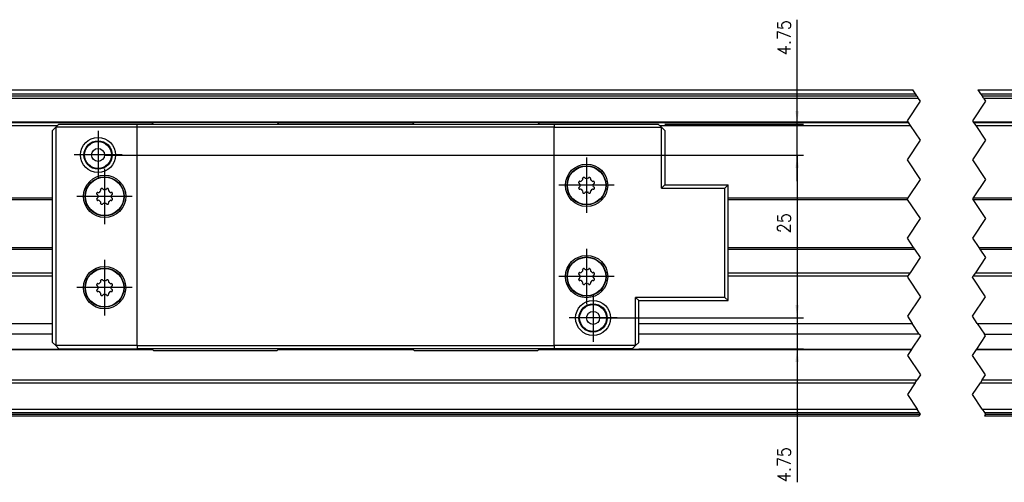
# Model space of a CAD drawing. Header units: inches. Extents: x -381 to 8445, y -418 to 176.
# Tile 6 of 30: x -180 to -29, y -26 to 45. Entities that reach past the tile are written whole.
import ezdxf

# ---------------------------------------------------------------- set-up
doc = ezdxf.new("R2010")
doc.units = ezdxf.units.IN
doc.linetypes.add('DOT_CENTER', pattern=[14, 12, -1, 0, -1])
doc.layers.add('1', color=7, linetype='Continuous')
doc.styles.add('CONVERTER_12', font='txt.shx', dxfattribs={"width": 0.9})
doc.dimstyles.new('ME10_DIM_54', dxfattribs={"dimtxt": 2, "dimasz": 2, "dimexe": 1, "dimexo": 1, "dimgap": 1, "dimtad": 1, "dimdsep": 46, "dimtxsty": 'CONVERTER_12', "dimsah": 1, "dimcen": 0.09, "dimclrd": 2, "dimclre": 2, "dimclrt": 2, "dimadec": 0, "dimazin": 0, "dimtfac": 1, "dimtdec": 4, "dimtix": 1, "dimtmove": 0, "dimatfit": 3, "dimfxl": 1, "dimtolj": 1, "dimtzin": 0, "dimarcsym": 0})
doc.dimstyles.new('ME10_DIM_55', dxfattribs={"dimtxt": 2, "dimasz": 2, "dimexe": 1, "dimexo": 1, "dimgap": 1, "dimtad": 1, "dimdsep": 46, "dimtxsty": 'CONVERTER_12', "dimsah": 1, "dimcen": 0.09, "dimclrd": 2, "dimclre": 2, "dimclrt": 2, "dimadec": 0, "dimazin": 0, "dimtfac": 1, "dimtdec": 4, "dimtix": 1, "dimtmove": 0, "dimatfit": 3, "dimfxl": 1, "dimtolj": 1, "dimtzin": 0, "dimarcsym": 0})
doc.dimstyles.new('ME10_DIM_56', dxfattribs={"dimtxt": 2, "dimasz": 2, "dimexe": 1, "dimexo": 1, "dimgap": 1, "dimtad": 1, "dimdsep": 46, "dimtxsty": 'CONVERTER_12', "dimsah": 1, "dimcen": 0.09, "dimclrd": 2, "dimclre": 2, "dimclrt": 2, "dimadec": 0, "dimazin": 0, "dimtfac": 1, "dimtdec": 4, "dimtix": 1, "dimtmove": 0, "dimatfit": 3, "dimfxl": 1, "dimtolj": 1, "dimtzin": 0, "dimarcsym": 0})

# ---------------------------------------------------------------- blocks, each defined once
blk = doc.blocks.new('CABEZA__50', base_point=(-175.2, -6.02))
at = {"color": 7, "linetype": 'Continuous'}
for p, q in [((-174.7, 28.23), (-174.2, 28.73)), ((-174.2, 28.73), (-162.19, 28.73)), ((-162.19, 28.23), (-162.19, 28.73)), ((-162.19, 28.73), (-98.2, 28.73)), ((-159.69, 28.98), (-159.94, 28.73)), ((-140.69, 28.98), (-159.69, 28.98)), ((-140.44, 28.73), (-140.69, 28.98)), ((-119.69, 28.98), (-119.94, 28.73)), ((-100.69, 28.98), (-119.69, 28.98)), ((-100.44, 28.73), (-100.69, 28.98)), ((-98.2, 28.73), (-98.2, 28.23)), ((-98.2, 28.73), (-82.19, 28.73)), ((-82.19, 28.73), (-81.69, 28.23)), ((-175.2, 27.73), (-174.7, 28.23)), ((-175.2, -4.77), (-175.2, 27.73)), ((-162.19, 28.23), (-174.7, 28.23)), ((-174.7, 28.23), (-174.7, -5.27)), ((-98.2, 28.23), (-162.19, 28.23)), ((-162.19, -5.27), (-162.19, 28.23)), ((-98.2, 28.23), (-81.69, 28.23)), ((-98.2, -5.27), (-98.2, 28.23)), ((-81.69, 18.91), (-81.69, 28.23)), ((-81.19, 27.73), (-81.69, 28.23)), ((-81.19, 27.73), (-81.19, 19.41)), ((-94.41, 19.8), (-94.42, 19.76)), ((-94.42, 19.76), (-94.42, 19.74)), ((-94.42, 19.74), (-94.42, 19.72)), ((-94.42, 19.72), (-94.41, 19.7)), ((-94.41, 19.7), (-94.41, 19.68)), ((-94.41, 19.68), (-94.4, 19.67)), ((-94.4, 19.67), (-94.35, 19.62)), ((-94.37, 19.88), (-94.38, 19.85)), ((-94.35, 19.9), (-94.37, 19.88)), ((-94.32, 19.92), (-94.35, 19.9)), ((-94.31, 19.93), (-94.32, 19.92)), ((-94.29, 19.94), (-94.31, 19.93)), ((-94.22, 19.94), (-94.29, 19.94)), ((-94.22, 19.94), (-94.12, 19.92)), ((-94.12, 19.92), (-94.05, 19.94)), ((-93.8, 20.42), (-93.81, 20.35)), ((-93.78, 20.25), (-93.81, 20.35)), ((-93.81, 20.18), (-93.79, 20.22)), ((-93.79, 20.45), (-93.8, 20.42)), ((-93.78, 20.47), (-93.79, 20.45)), ((-93.79, 20.22), (-93.78, 20.23)), ((-93.77, 20.48), (-93.78, 20.47)), ((-93.78, 20.23), (-93.78, 20.25)), ((-93.75, 20.5), (-93.77, 20.48)), ((-93.72, 20.52), (-93.75, 20.5)), ((-93.64, 20.55), (-93.67, 20.54)), ((-93.61, 20.55), (-93.64, 20.55)), ((-93.57, 20.54), (-93.61, 20.55)), ((-93.55, 20.54), (-93.57, 20.54)), ((-93.54, 20.53), (-93.55, 20.54)), ((-93.48, 20.48), (-93.54, 20.53)), ((-93.48, 20.48), (-93.43, 20.4)), ((-93.43, 20.4), (-93.36, 20.36)), ((-93.03, 20.36), (-92.96, 20.4)), ((-92.96, 20.4), (-92.91, 20.48)), ((-92.85, 20.53), (-92.91, 20.48)), ((-92.84, 20.54), (-92.85, 20.53)), ((-92.83, 20.54), (-92.84, 20.54)), ((-92.8, 20.55), (-92.83, 20.54)), ((-92.78, 20.55), (-92.8, 20.55)), ((-92.76, 20.55), (-92.78, 20.55)), ((-92.73, 20.54), (-92.76, 20.55)), ((-92.65, 20.5), (-92.67, 20.52)), ((-92.63, 20.48), (-92.65, 20.5)), ((-92.6, 20.46), (-92.63, 20.48)), ((-92.58, 20.35), (-92.61, 20.25)), ((-92.61, 20.25), (-92.61, 20.23)), ((-92.61, 20.23), (-92.61, 20.22)), ((-92.61, 20.22), (-92.58, 20.18)), ((-92.59, 20.44), (-92.6, 20.46)), ((-92.59, 20.42), (-92.59, 20.44)), ((-92.58, 20.35), (-92.59, 20.42)), ((-92.35, 19.94), (-92.27, 19.92)), ((-92.27, 19.92), (-92.18, 19.94)), ((-92.1, 19.93), (-92.18, 19.94)), ((-92.09, 19.93), (-92.1, 19.93)), ((-92.08, 19.93), (-92.09, 19.93)), ((-92.05, 19.91), (-92.08, 19.93)), ((-92.04, 19.9), (-92.05, 19.91)), ((-92.03, 19.89), (-92.04, 19.9)), ((-92.04, 19.62), (-91.99, 19.67)), ((-92.01, 19.85), (-92.03, 19.89)), ((-91.99, 19.67), (-91.98, 19.68)), ((-91.98, 19.77), (-91.98, 19.8)), ((-91.97, 19.74), (-91.98, 19.77)), ((-91.98, 19.7), (-91.97, 19.74)), ((-91.98, 19.68), (-91.98, 19.7)), ((-168.37, 18.18), (-168.38, 18.15)), ((-168.35, 18.2), (-168.37, 18.18)), ((-168.32, 18.22), (-168.35, 18.2)), ((-168.3, 18.23), (-168.32, 18.22)), ((-168.29, 18.24), (-168.3, 18.23)), ((-168.21, 18.24), (-168.29, 18.24)), ((-168.21, 18.24), (-168.12, 18.22)), ((-168.12, 18.22), (-168.04, 18.24)), ((-167.8, 18.72), (-167.81, 18.65)), ((-167.78, 18.55), (-167.81, 18.65)), ((-167.81, 18.48), (-167.78, 18.52)), ((-167.79, 18.75), (-167.8, 18.72)), ((-167.78, 18.77), (-167.79, 18.75)), ((-167.77, 18.78), (-167.78, 18.77)), ((-167.78, 18.53), (-167.78, 18.55)), ((-167.78, 18.52), (-167.78, 18.53)), ((-167.75, 18.8), (-167.77, 18.78)), ((-167.72, 18.82), (-167.75, 18.8)), ((-167.64, 18.85), (-167.66, 18.84)), ((-167.61, 18.85), (-167.64, 18.85)), ((-167.57, 18.84), (-167.61, 18.85)), ((-167.55, 18.84), (-167.57, 18.84)), ((-167.54, 18.83), (-167.55, 18.84)), ((-167.48, 18.78), (-167.54, 18.83)), ((-167.48, 18.78), (-167.43, 18.7)), ((-167.43, 18.7), (-167.36, 18.66)), ((-167.03, 18.66), (-166.96, 18.7)), ((-166.96, 18.7), (-166.91, 18.78)), ((-166.85, 18.83), (-166.91, 18.78)), ((-166.84, 18.84), (-166.85, 18.83)), ((-166.83, 18.84), (-166.84, 18.84)), ((-166.8, 18.85), (-166.83, 18.84)), ((-166.78, 18.85), (-166.8, 18.85)), ((-166.76, 18.85), (-166.78, 18.85)), ((-166.72, 18.84), (-166.76, 18.85)), ((-166.65, 18.8), (-166.67, 18.82)), ((-166.62, 18.78), (-166.65, 18.8)), ((-166.6, 18.76), (-166.62, 18.78)), ((-166.58, 18.65), (-166.61, 18.55)), ((-166.61, 18.55), (-166.61, 18.53)), ((-166.61, 18.53), (-166.61, 18.52)), ((-166.61, 18.52), (-166.58, 18.48)), ((-166.59, 18.74), (-166.6, 18.76)), ((-166.59, 18.72), (-166.59, 18.74)), ((-166.58, 18.65), (-166.59, 18.72)), ((-166.34, 18.24), (-166.27, 18.22)), ((-166.27, 18.22), (-166.18, 18.24)), ((-166.1, 18.23), (-166.18, 18.24)), ((-166.08, 18.23), (-166.1, 18.23)), ((-166.05, 18.21), (-166.08, 18.23)), ((-166.04, 18.2), (-166.05, 18.21)), ((-166.03, 18.19), (-166.04, 18.2)), ((-166.01, 18.15), (-166.03, 18.19)), ((-94.41, 18.95), (-94.42, 18.91)), ((-94.42, 18.91), (-94.42, 18.88)), ((-94.42, 18.88), (-94.41, 18.86)), ((-94.4, 18.98), (-94.41, 18.97)), ((-94.41, 18.97), (-94.41, 18.95)), ((-94.35, 19.04), (-94.4, 18.98)), ((-94.38, 18.8), (-94.36, 18.77)), ((-94.36, 18.77), (-94.35, 18.76)), ((-94.26, 19.56), (-94.35, 19.62)), ((-94.35, 19.04), (-94.26, 19.09)), ((-94.35, 18.76), (-94.34, 18.74)), ((-94.34, 18.74), (-94.31, 18.73)), ((-94.31, 18.73), (-94.29, 18.72)), ((-94.29, 18.72), (-94.22, 18.72)), ((-94.23, 19.5), (-94.26, 19.56)), ((-94.26, 19.09), (-94.23, 19.15)), ((-94.23, 19.49), (-94.23, 19.5)), ((-94.23, 19.15), (-94.23, 19.16)), ((-94.12, 18.74), (-94.22, 18.72)), ((-94.05, 18.71), (-94.12, 18.74)), ((-93.79, 18.44), (-93.81, 18.48)), ((-93.81, 18.31), (-93.78, 18.4)), ((-93.81, 18.31), (-93.8, 18.23)), ((-93.8, 18.23), (-93.8, 18.22)), ((-93.8, 18.22), (-93.79, 18.2)), ((-93.78, 18.42), (-93.79, 18.44)), ((-93.79, 18.2), (-93.77, 18.17)), ((-93.78, 18.4), (-93.78, 18.42)), ((-93.77, 18.17), (-93.75, 18.15)), ((-93.75, 18.15), (-93.72, 18.14)), ((-93.54, 18.12), (-93.48, 18.17)), ((-93.43, 18.26), (-93.48, 18.17)), ((-93.36, 18.29), (-93.43, 18.26)), ((-92.96, 18.26), (-93.03, 18.29)), ((-92.91, 18.17), (-92.96, 18.26)), ((-92.91, 18.17), (-92.85, 18.12)), ((-92.67, 18.14), (-92.64, 18.16)), ((-92.64, 18.16), (-92.63, 18.17)), ((-92.63, 18.17), (-92.61, 18.19)), ((-92.58, 18.48), (-92.61, 18.44)), ((-92.61, 18.44), (-92.61, 18.42)), ((-92.61, 18.42), (-92.61, 18.4)), ((-92.61, 18.4), (-92.58, 18.31)), ((-92.61, 18.19), (-92.6, 18.21)), ((-92.6, 18.21), (-92.59, 18.23)), ((-92.59, 18.23), (-92.58, 18.31)), ((-92.27, 18.74), (-92.35, 18.71)), ((-92.18, 18.72), (-92.27, 18.74)), ((-92.18, 18.72), (-92.1, 18.72)), ((-92.13, 19.56), (-92.16, 19.5)), ((-92.16, 19.5), (-92.16, 19.49)), ((-92.16, 19.16), (-92.16, 19.15)), ((-92.16, 19.15), (-92.13, 19.09)), ((-92.04, 19.62), (-92.13, 19.56)), ((-92.13, 19.09), (-92.04, 19.04)), ((-92.1, 18.72), (-92.09, 18.72)), ((-92.09, 18.72), (-92.07, 18.73)), ((-92.07, 18.73), (-92.04, 18.76)), ((-91.99, 18.98), (-92.04, 19.04)), ((-92.04, 18.76), (-92.02, 18.78)), ((-92.02, 18.78), (-92.01, 18.8)), ((-91.98, 18.97), (-91.99, 18.98)), ((-91.98, 18.96), (-91.98, 18.97)), ((-91.98, 18.93), (-91.98, 18.96)), ((-91.97, 18.91), (-91.98, 18.93)), ((-91.98, 18.86), (-91.97, 18.89)), ((-91.97, 18.89), (-91.97, 18.91)), ((-81.19, 19.41), (-81.69, 18.91)), ((-81.69, 18.91), (-71.95, 18.91)), ((-81.19, 19.41), (-71.45, 19.41)), ((-71.45, 19.41), (-71.95, 18.91)), ((-71.95, 2.14), (-71.95, 18.91)), ((-71.45, 1.64), (-71.45, 19.41)), ((-168.41, 18.1), (-168.42, 18.06)), ((-168.42, 18.06), (-168.42, 18.04)), ((-168.42, 18.04), (-168.42, 18.02)), ((-168.42, 18.02), (-168.41, 17.99)), ((-168.41, 17.25), (-168.42, 17.21)), ((-168.42, 17.21), (-168.41, 17.18)), ((-168.41, 17.99), (-168.41, 17.98)), ((-168.41, 17.98), (-168.4, 17.97)), ((-168.4, 17.28), (-168.41, 17.27)), ((-168.41, 17.27), (-168.41, 17.25)), ((-168.41, 17.18), (-168.41, 17.16)), ((-168.4, 17.97), (-168.35, 17.92)), ((-168.35, 17.34), (-168.4, 17.28)), ((-168.38, 17.1), (-168.36, 17.07)), ((-168.36, 17.07), (-168.35, 17.06)), ((-168.26, 17.86), (-168.35, 17.92)), ((-168.35, 17.34), (-168.26, 17.39)), ((-168.35, 17.06), (-168.34, 17.04)), ((-168.34, 17.04), (-168.31, 17.03)), ((-168.31, 17.03), (-168.29, 17.02)), ((-168.29, 17.02), (-168.21, 17.02)), ((-168.23, 17.8), (-168.26, 17.86)), ((-168.26, 17.39), (-168.23, 17.45)), ((-168.23, 17.79), (-168.23, 17.8)), ((-168.23, 17.45), (-168.23, 17.46)), ((-168.12, 17.04), (-168.21, 17.02)), ((-168.04, 17.01), (-168.12, 17.04)), ((-167.78, 16.74), (-167.81, 16.78)), ((-167.81, 16.61), (-167.78, 16.7)), ((-167.78, 16.72), (-167.78, 16.74)), ((-167.78, 16.7), (-167.78, 16.72)), ((-166.58, 16.78), (-166.61, 16.74)), ((-166.61, 16.74), (-166.61, 16.72)), ((-166.61, 16.72), (-166.61, 16.7)), ((-166.61, 16.7), (-166.58, 16.61)), ((-166.27, 17.04), (-166.34, 17.01)), ((-166.18, 17.02), (-166.27, 17.04)), ((-166.18, 17.02), (-166.1, 17.02)), ((-166.13, 17.86), (-166.16, 17.8)), ((-166.16, 17.8), (-166.16, 17.79)), ((-166.16, 17.46), (-166.16, 17.45)), ((-166.16, 17.45), (-166.13, 17.39)), ((-166.04, 17.92), (-166.13, 17.86)), ((-166.13, 17.39), (-166.04, 17.34)), ((-166.1, 17.02), (-166.09, 17.02)), ((-166.09, 17.02), (-166.07, 17.03)), ((-166.07, 17.03), (-166.04, 17.06)), ((-166.04, 17.92), (-165.99, 17.97)), ((-165.99, 17.28), (-166.04, 17.34)), ((-166.04, 17.06), (-166.02, 17.08)), ((-166.02, 17.08), (-166.01, 17.1)), ((-165.99, 17.97), (-165.98, 17.98)), ((-165.98, 17.27), (-165.99, 17.28)), ((-165.97, 18.07), (-165.98, 18.1)), ((-165.98, 18), (-165.97, 18.04)), ((-165.98, 17.98), (-165.98, 18)), ((-165.98, 17.26), (-165.98, 17.27)), ((-165.97, 17.23), (-165.98, 17.26)), ((-165.98, 17.16), (-165.97, 17.19)), ((-165.97, 18.04), (-165.97, 18.07)), ((-165.97, 17.21), (-165.97, 17.23)), ((-165.97, 17.19), (-165.97, 17.21)), ((-93.67, 18.11), (-93.63, 18.11)), ((-93.63, 18.11), (-93.61, 18.1)), ((-93.61, 18.1), (-93.59, 18.11)), ((-93.59, 18.11), (-93.56, 18.11)), ((-93.56, 18.11), (-93.55, 18.12)), ((-93.55, 18.12), (-93.54, 18.12)), ((-92.85, 18.12), (-92.84, 18.12)), ((-92.84, 18.12), (-92.82, 18.11)), ((-92.82, 18.11), (-92.78, 18.1)), ((-92.78, 18.1), (-92.75, 18.11)), ((-92.75, 18.11), (-92.73, 18.11)), ((-167.81, 16.61), (-167.8, 16.53)), ((-167.8, 16.53), (-167.8, 16.52)), ((-167.8, 16.52), (-167.79, 16.5)), ((-167.79, 16.5), (-167.77, 16.47)), ((-167.77, 16.47), (-167.74, 16.45)), ((-167.74, 16.45), (-167.72, 16.44)), ((-167.66, 16.41), (-167.63, 16.41)), ((-167.63, 16.41), (-167.61, 16.4)), ((-167.61, 16.4), (-167.59, 16.41)), ((-167.59, 16.41), (-167.56, 16.41)), ((-167.56, 16.41), (-167.55, 16.42)), ((-167.55, 16.42), (-167.54, 16.42)), ((-167.54, 16.42), (-167.48, 16.47)), ((-167.43, 16.56), (-167.48, 16.47)), ((-167.36, 16.59), (-167.43, 16.56)), ((-166.96, 16.56), (-167.03, 16.59)), ((-166.91, 16.47), (-166.96, 16.56)), ((-166.91, 16.47), (-166.85, 16.42)), ((-166.85, 16.42), (-166.84, 16.42)), ((-166.84, 16.42), (-166.82, 16.41)), ((-166.82, 16.41), (-166.78, 16.4)), ((-166.78, 16.4), (-166.75, 16.41)), ((-166.75, 16.41), (-166.72, 16.41)), ((-166.67, 16.44), (-166.64, 16.46)), ((-166.64, 16.46), (-166.62, 16.47)), ((-166.62, 16.47), (-166.61, 16.49)), ((-166.61, 16.49), (-166.6, 16.51)), ((-166.6, 16.51), (-166.59, 16.53)), ((-166.59, 16.53), (-166.58, 16.61)), ((-93.8, 6.42), (-93.81, 6.35)), ((-93.78, 6.25), (-93.81, 6.35)), ((-93.81, 6.18), (-93.79, 6.22)), ((-93.79, 6.45), (-93.8, 6.42)), ((-93.78, 6.47), (-93.79, 6.45)), ((-93.79, 6.22), (-93.78, 6.23)), ((-93.77, 6.48), (-93.78, 6.47)), ((-93.78, 6.23), (-93.78, 6.25)), ((-93.75, 6.5), (-93.77, 6.48)), ((-93.72, 6.52), (-93.75, 6.5)), ((-93.64, 6.55), (-93.67, 6.54)), ((-93.61, 6.55), (-93.64, 6.55)), ((-93.57, 6.54), (-93.61, 6.55)), ((-93.55, 6.54), (-93.57, 6.54)), ((-93.54, 6.53), (-93.55, 6.54)), ((-93.48, 6.48), (-93.54, 6.53)), ((-93.48, 6.48), (-93.43, 6.4)), ((-93.43, 6.4), (-93.36, 6.36)), ((-93.03, 6.36), (-92.96, 6.4)), ((-92.96, 6.4), (-92.91, 6.48)), ((-92.85, 6.53), (-92.91, 6.48)), ((-92.84, 6.54), (-92.85, 6.53)), ((-92.83, 6.54), (-92.84, 6.54)), ((-92.8, 6.55), (-92.83, 6.54)), ((-92.78, 6.55), (-92.8, 6.55)), ((-92.76, 6.55), (-92.78, 6.55)), ((-92.73, 6.54), (-92.76, 6.55)), ((-92.65, 6.5), (-92.67, 6.52)), ((-92.63, 6.48), (-92.65, 6.5)), ((-92.6, 6.46), (-92.63, 6.48)), ((-92.58, 6.35), (-92.61, 6.25)), ((-92.61, 6.25), (-92.61, 6.23)), ((-92.61, 6.23), (-92.61, 6.22)), ((-92.61, 6.22), (-92.58, 6.18)), ((-92.59, 6.44), (-92.6, 6.46)), ((-92.59, 6.42), (-92.59, 6.44)), ((-92.58, 6.35), (-92.59, 6.42)), ((-167.8, 4.72), (-167.81, 4.65)), ((-167.78, 4.55), (-167.81, 4.65)), ((-167.79, 4.75), (-167.8, 4.72)), ((-167.78, 4.77), (-167.79, 4.75)), ((-167.77, 4.78), (-167.78, 4.77)), ((-167.78, 4.53), (-167.78, 4.55)), ((-167.75, 4.8), (-167.77, 4.78)), ((-167.72, 4.82), (-167.75, 4.8)), ((-167.64, 4.85), (-167.67, 4.84)), ((-167.61, 4.85), (-167.64, 4.85)), ((-167.57, 4.84), (-167.61, 4.85)), ((-167.55, 4.84), (-167.57, 4.84)), ((-167.54, 4.83), (-167.55, 4.84)), ((-167.48, 4.78), (-167.54, 4.83)), ((-167.48, 4.78), (-167.43, 4.7)), ((-167.43, 4.7), (-167.36, 4.66)), ((-167.03, 4.66), (-166.96, 4.7)), ((-166.96, 4.7), (-166.91, 4.78)), ((-166.85, 4.83), (-166.91, 4.78)), ((-166.84, 4.84), (-166.85, 4.83)), ((-166.83, 4.84), (-166.84, 4.84)), ((-166.8, 4.85), (-166.83, 4.84)), ((-166.78, 4.85), (-166.8, 4.85)), ((-166.76, 4.85), (-166.78, 4.85)), ((-166.73, 4.84), (-166.76, 4.85)), ((-166.65, 4.8), (-166.67, 4.82)), ((-166.63, 4.78), (-166.65, 4.8)), ((-166.6, 4.76), (-166.63, 4.78)), ((-166.58, 4.65), (-166.61, 4.55)), ((-166.61, 4.55), (-166.61, 4.53)), ((-166.59, 4.74), (-166.6, 4.76)), ((-166.59, 4.72), (-166.59, 4.74)), ((-166.58, 4.65), (-166.59, 4.72)), ((-94.41, 5.8), (-94.42, 5.76)), ((-94.42, 5.76), (-94.42, 5.74)), ((-94.42, 5.74), (-94.42, 5.72)), ((-94.42, 5.72), (-94.41, 5.7)), ((-94.41, 4.95), (-94.42, 4.91)), ((-94.42, 4.91), (-94.42, 4.88)), ((-94.42, 4.88), (-94.41, 4.86)), ((-94.41, 5.7), (-94.41, 5.68)), ((-94.41, 5.68), (-94.4, 5.67)), ((-94.4, 4.98), (-94.41, 4.97)), ((-94.41, 4.97), (-94.41, 4.95)), ((-94.4, 5.67), (-94.35, 5.62)), ((-94.35, 5.04), (-94.4, 4.98)), ((-94.37, 5.88), (-94.38, 5.85)), ((-94.38, 4.8), (-94.36, 4.77)), ((-94.35, 5.9), (-94.37, 5.88)), ((-94.36, 4.77), (-94.35, 4.76)), ((-94.32, 5.92), (-94.35, 5.9)), ((-94.26, 5.56), (-94.35, 5.62)), ((-94.35, 5.04), (-94.26, 5.09)), ((-94.35, 4.76), (-94.34, 4.74)), ((-94.34, 4.74), (-94.31, 4.73)), ((-94.31, 5.93), (-94.32, 5.92)), ((-94.29, 5.94), (-94.31, 5.93)), ((-94.31, 4.73), (-94.29, 4.72)), ((-94.22, 5.94), (-94.29, 5.94)), ((-94.29, 4.72), (-94.22, 4.72)), ((-94.23, 5.5), (-94.26, 5.56)), ((-94.26, 5.09), (-94.23, 5.15)), ((-94.23, 5.49), (-94.23, 5.5)), ((-94.23, 5.15), (-94.23, 5.16)), ((-94.22, 5.94), (-94.12, 5.92)), ((-94.12, 4.74), (-94.22, 4.72)), ((-94.12, 5.92), (-94.05, 5.94)), ((-94.05, 4.71), (-94.12, 4.74)), ((-92.35, 5.94), (-92.27, 5.92)), ((-92.27, 4.74), (-92.35, 4.71)), ((-92.27, 5.92), (-92.18, 5.94)), ((-92.18, 4.72), (-92.27, 4.74)), ((-92.1, 5.93), (-92.18, 5.94)), ((-92.18, 4.72), (-92.1, 4.72)), ((-92.13, 5.56), (-92.16, 5.5)), ((-92.16, 5.5), (-92.16, 5.49)), ((-92.16, 5.16), (-92.16, 5.15)), ((-92.16, 5.15), (-92.13, 5.09)), ((-92.04, 5.62), (-92.13, 5.56)), ((-92.13, 5.09), (-92.04, 5.04)), ((-92.09, 5.93), (-92.1, 5.93)), ((-92.1, 4.72), (-92.09, 4.72)), ((-92.08, 5.93), (-92.09, 5.93)), ((-92.09, 4.72), (-92.07, 4.73)), ((-92.05, 5.91), (-92.08, 5.93)), ((-92.07, 4.73), (-92.04, 4.76)), ((-92.04, 5.9), (-92.05, 5.91)), ((-92.03, 5.89), (-92.04, 5.9)), ((-92.04, 5.62), (-91.99, 5.67)), ((-91.99, 4.98), (-92.04, 5.04)), ((-92.04, 4.76), (-92.02, 4.78)), ((-92.01, 5.85), (-92.03, 5.89)), ((-92.02, 4.78), (-92.01, 4.8)), ((-91.99, 5.67), (-91.98, 5.68)), ((-91.98, 4.97), (-91.99, 4.98)), ((-91.98, 5.77), (-91.98, 5.8)), ((-91.97, 5.74), (-91.98, 5.77)), ((-91.98, 5.7), (-91.97, 5.74)), ((-91.98, 5.68), (-91.98, 5.7)), ((-91.98, 4.96), (-91.98, 4.97)), ((-91.98, 4.93), (-91.98, 4.96)), ((-91.97, 4.91), (-91.98, 4.93)), ((-91.98, 4.86), (-91.97, 4.89)), ((-91.97, 4.89), (-91.97, 4.91)), ((-168.41, 4.1), (-168.42, 4.06)), ((-168.42, 4.06), (-168.42, 4.04)), ((-168.42, 4.04), (-168.42, 4.02)), ((-168.42, 4.02), (-168.41, 3.99)), ((-168.41, 3.25), (-168.42, 3.21)), ((-168.42, 3.21), (-168.42, 3.18)), ((-168.42, 3.18), (-168.41, 3.16)), ((-168.41, 3.99), (-168.41, 3.98)), ((-168.41, 3.98), (-168.4, 3.97)), ((-168.4, 3.28), (-168.41, 3.27)), ((-168.41, 3.27), (-168.41, 3.25)), ((-168.4, 3.97), (-168.35, 3.92)), ((-168.35, 3.34), (-168.4, 3.28)), ((-168.37, 4.18), (-168.38, 4.15)), ((-168.38, 3.1), (-168.36, 3.07)), ((-168.35, 4.2), (-168.37, 4.18)), ((-168.36, 3.07), (-168.35, 3.06)), ((-168.32, 4.22), (-168.35, 4.2)), ((-168.26, 3.86), (-168.35, 3.92)), ((-168.35, 3.34), (-168.26, 3.39)), ((-168.35, 3.06), (-168.34, 3.04)), ((-168.34, 3.04), (-168.31, 3.03)), ((-168.31, 4.23), (-168.32, 4.22)), ((-168.29, 4.24), (-168.31, 4.23)), ((-168.31, 3.03), (-168.29, 3.02)), ((-168.22, 4.24), (-168.29, 4.24)), ((-168.23, 3.8), (-168.26, 3.86)), ((-168.26, 3.39), (-168.23, 3.45)), ((-168.23, 3.79), (-168.23, 3.8)), ((-168.23, 3.45), (-168.23, 3.46)), ((-168.22, 4.24), (-168.12, 4.22)), ((-168.12, 3.04), (-168.22, 3.02)), ((-168.12, 4.22), (-168.05, 4.24)), ((-168.05, 3.01), (-168.12, 3.04)), ((-167.81, 4.48), (-167.79, 4.52)), ((-167.79, 4.52), (-167.78, 4.53)), ((-166.61, 4.53), (-166.61, 4.52)), ((-166.61, 4.52), (-166.58, 4.48)), ((-166.35, 4.24), (-166.27, 4.22)), ((-166.27, 3.04), (-166.35, 3.01)), ((-166.27, 4.22), (-166.18, 4.24)), ((-166.18, 3.02), (-166.27, 3.04)), ((-166.1, 4.23), (-166.18, 4.24)), ((-166.13, 3.86), (-166.16, 3.8)), ((-166.16, 3.8), (-166.16, 3.79)), ((-166.16, 3.46), (-166.16, 3.45)), ((-166.16, 3.45), (-166.13, 3.39)), ((-166.04, 3.92), (-166.13, 3.86)), ((-166.13, 3.39), (-166.04, 3.34)), ((-166.09, 4.23), (-166.1, 4.23)), ((-166.1, 3.02), (-166.09, 3.02)), ((-166.08, 4.23), (-166.09, 4.23)), ((-166.09, 3.02), (-166.07, 3.03)), ((-166.05, 4.21), (-166.08, 4.23)), ((-166.07, 3.03), (-166.04, 3.06)), ((-166.04, 4.2), (-166.05, 4.21)), ((-166.03, 4.19), (-166.04, 4.2)), ((-166.04, 3.92), (-165.99, 3.97)), ((-165.99, 3.28), (-166.04, 3.34)), ((-166.04, 3.06), (-166.02, 3.08)), ((-166.01, 4.15), (-166.03, 4.19)), ((-166.02, 3.08), (-166.01, 3.1)), ((-165.99, 3.97), (-165.98, 3.98)), ((-165.98, 3.27), (-165.99, 3.28)), ((-165.98, 4.07), (-165.98, 4.1)), ((-165.97, 4.04), (-165.98, 4.07)), ((-165.98, 4), (-165.97, 4.04)), ((-165.98, 3.98), (-165.98, 4)), ((-165.98, 3.26), (-165.98, 3.27)), ((-165.98, 3.23), (-165.98, 3.26)), ((-165.97, 3.21), (-165.98, 3.23)), ((-165.98, 3.16), (-165.97, 3.19)), ((-165.97, 3.19), (-165.97, 3.21)), ((-93.79, 4.44), (-93.81, 4.48)), ((-93.81, 4.31), (-93.78, 4.4)), ((-93.81, 4.31), (-93.8, 4.23)), ((-93.8, 4.23), (-93.8, 4.22)), ((-93.8, 4.22), (-93.79, 4.2)), ((-93.78, 4.42), (-93.79, 4.44)), ((-93.79, 4.2), (-93.77, 4.17)), ((-93.78, 4.4), (-93.78, 4.42)), ((-93.77, 4.17), (-93.75, 4.15)), ((-93.75, 4.15), (-93.72, 4.14)), ((-93.67, 4.11), (-93.63, 4.11)), ((-93.63, 4.11), (-93.61, 4.1)), ((-93.61, 4.1), (-93.59, 4.11)), ((-93.59, 4.11), (-93.56, 4.11)), ((-93.56, 4.11), (-93.55, 4.12)), ((-93.55, 4.12), (-93.54, 4.12)), ((-93.54, 4.12), (-93.48, 4.17)), ((-93.43, 4.26), (-93.48, 4.17)), ((-93.36, 4.29), (-93.43, 4.26)), ((-92.96, 4.26), (-93.03, 4.29)), ((-92.91, 4.17), (-92.96, 4.26)), ((-92.91, 4.17), (-92.85, 4.12)), ((-92.85, 4.12), (-92.84, 4.12)), ((-92.84, 4.12), (-92.82, 4.11)), ((-92.82, 4.11), (-92.78, 4.1)), ((-92.78, 4.1), (-92.75, 4.11)), ((-92.75, 4.11), (-92.73, 4.11)), ((-92.67, 4.14), (-92.64, 4.16)), ((-92.64, 4.16), (-92.63, 4.17)), ((-92.63, 4.17), (-92.61, 4.19)), ((-92.58, 4.48), (-92.61, 4.44)), ((-92.61, 4.44), (-92.61, 4.42)), ((-92.61, 4.42), (-92.61, 4.4)), ((-92.61, 4.4), (-92.58, 4.31)), ((-92.61, 4.19), (-92.6, 4.21)), ((-92.6, 4.21), (-92.59, 4.23)), ((-92.59, 4.23), (-92.58, 4.31)), ((-168.29, 3.02), (-168.22, 3.02)), ((-167.79, 2.74), (-167.81, 2.78)), ((-167.81, 2.61), (-167.78, 2.7)), ((-167.81, 2.61), (-167.8, 2.53)), ((-167.8, 2.53), (-167.8, 2.52)), ((-167.8, 2.52), (-167.79, 2.5)), ((-167.78, 2.72), (-167.79, 2.74)), ((-167.79, 2.5), (-167.77, 2.47)), ((-167.78, 2.7), (-167.78, 2.72)), ((-167.77, 2.47), (-167.75, 2.45)), ((-167.75, 2.45), (-167.72, 2.44)), ((-167.67, 2.41), (-167.63, 2.41)), ((-167.63, 2.41), (-167.61, 2.4)), ((-167.61, 2.4), (-167.59, 2.41)), ((-167.59, 2.41), (-167.56, 2.41)), ((-167.56, 2.41), (-167.55, 2.42)), ((-167.55, 2.42), (-167.54, 2.42)), ((-167.54, 2.42), (-167.48, 2.47)), ((-167.43, 2.56), (-167.48, 2.47)), ((-167.36, 2.59), (-167.43, 2.56)), ((-166.96, 2.56), (-167.03, 2.59)), ((-166.91, 2.47), (-166.96, 2.56)), ((-166.91, 2.47), (-166.85, 2.42)), ((-166.85, 2.42), (-166.84, 2.42)), ((-166.84, 2.42), (-166.82, 2.41)), ((-166.82, 2.41), (-166.78, 2.4)), ((-166.78, 2.4), (-166.75, 2.41)), ((-166.75, 2.41), (-166.73, 2.41)), ((-166.67, 2.44), (-166.64, 2.46)), ((-166.64, 2.46), (-166.63, 2.47)), ((-166.63, 2.47), (-166.61, 2.49)), ((-166.58, 2.78), (-166.61, 2.74)), ((-166.61, 2.74), (-166.61, 2.72)), ((-166.61, 2.72), (-166.61, 2.7)), ((-166.61, 2.7), (-166.58, 2.61)), ((-166.61, 2.49), (-166.6, 2.51)), ((-166.6, 2.51), (-166.59, 2.53)), ((-166.59, 2.53), (-166.58, 2.61)), ((-166.18, 3.02), (-166.1, 3.02)), ((-85.7, 2.14), (-85.2, 1.64)), ((-85.7, -5.27), (-85.7, 2.14)), ((-71.95, 2.14), (-85.7, 2.14)), ((-85.2, -4.77), (-85.2, 1.64)), ((-85.2, -4.53), (-85.2, 1.64)), ((-85.2, 1.64), (-71.45, 1.64)), ((-71.45, 1.64), (-71.95, 2.14)), ((-174.7, -5.27), (-175.2, -4.77)), ((-174.7, -5.27), (-174.2, -5.77)), ((-162.19, -5.27), (-174.7, -5.27)), ((-174.2, -5.77), (-162.19, -5.77)), ((-162.19, -5.27), (-162.19, -5.77)), ((-162.19, -5.27), (-98.2, -5.27)), ((-98.2, -5.77), (-162.19, -5.77)), ((-159.94, -5.77), (-159.69, -6.02)), ((-159.69, -6.02), (-140.69, -6.02)), ((-140.69, -6.02), (-140.44, -5.77)), ((-119.94, -5.77), (-119.69, -6.02)), ((-119.69, -6.02), (-100.69, -6.02)), ((-100.44, -5.77), (-100.69, -6.02)), ((-98.2, -5.27), (-98.2, -5.77)), ((-85.7, -5.27), (-98.2, -5.27)), ((-86.2, -5.77), (-98.2, -5.77)), ((-85.7, -5.27), (-86.2, -5.77)), ((-85.7, -5.27), (-85.2, -4.77))]:
    blk.add_line(p, q, dxfattribs=at)
for centre, radius in [((-168.2, 23.98), 2.68), ((-168.2, 23.98), 2.17), ((-168.2, 23.98), 2.08), ((-168.2, 23.98), 1), ((-93.2, 19.33), 3.25), ((-93.2, 19.33), 3), ((-93.2, 19.33), 2.95), ((-167.19, 17.63), 3.25), ((-167.19, 17.63), 3), ((-167.19, 17.63), 2.95), ((-93.2, 5.33), 3.25), ((-93.2, 5.33), 3), ((-93.2, 5.33), 2.95), ((-167.2, 3.63), 3.25), ((-167.2, 3.63), 3), ((-167.2, 3.63), 2.95), ((-92.2, -1.02), 2.68), ((-92.2, -1.02), 2.17), ((-92.2, -1.02), 2.07), ((-92.2, -1.02), 1)]:
    blk.add_circle(centre, radius, dxfattribs=at)
for centre, radius, start, end in [((-93.2, 19.33), 1.3, 156.1794, 158.8206), ((-93.2, 19.33), 1.05, 125.9522, 144.0478), ((-93.2, 19.33), 1.3, 111.1794, 113.8206), ((-93.2, 19.33), 1.05, 80.9522, 99.0478), ((-93.2, 19.33), 1.3, 66.1794, 68.8206), ((-93.2, 19.33), 1.05, 35.9522, 54.0478), ((-93.2, 19.33), 1.3, 21.1794, 23.8206), ((-167.19, 17.63), 1.3, 156.1794, 158.8206), ((-167.19, 17.63), 1.05, 125.9522, 144.0478), ((-167.19, 17.63), 1.3, 111.1794, 113.8206), ((-167.19, 17.63), 1.05, 80.9522, 99.0478), ((-167.19, 17.63), 1.3, 66.1794, 68.8206), ((-167.19, 17.63), 1.05, 35.9522, 54.0478), ((-167.19, 17.63), 1.3, 21.1794, 23.8206), ((-93.2, 19.33), 1.3, 201.1794, 203.8206), ((-93.2, 19.33), 1.05, 170.9522, 189.0478), ((-93.2, 19.33), 1.05, 215.9522, 234.0478), ((-93.2, 19.33), 1.05, 260.9522, 279.0478), ((-93.2, 19.33), 1.05, 305.9522, 324.0478), ((-93.2, 19.33), 1.05, 350.9522, 9.0478), ((-93.2, 19.33), 1.3, 336.1794, 338.8206), ((-167.19, 17.63), 1.3, 201.1794, 203.8206), ((-167.19, 17.63), 1.05, 170.9522, 189.0478), ((-167.19, 17.63), 1.05, 215.9522, 234.0478), ((-167.19, 17.63), 1.05, 305.9522, 324.0478), ((-167.19, 17.63), 1.05, 350.9522, 9.0478), ((-167.19, 17.63), 1.3, 336.1794, 338.8206), ((-93.2, 19.33), 1.3, 246.1794, 248.8206), ((-93.2, 19.33), 1.3, 291.1794, 293.8206), ((-167.19, 17.63), 1.3, 246.1794, 248.8206), ((-167.19, 17.63), 1.05, 260.9522, 279.0478), ((-167.19, 17.63), 1.3, 291.1794, 293.8206), ((-93.2, 5.33), 1.05, 125.9522, 144.0478), ((-93.2, 5.33), 1.3, 111.1794, 113.8206), ((-93.2, 5.33), 1.05, 80.9522, 99.0478), ((-93.2, 5.33), 1.3, 66.1794, 68.8206), ((-93.2, 5.33), 1.05, 35.9522, 54.0478), ((-167.2, 3.63), 1.3, 111.1794, 113.8206), ((-167.2, 3.63), 1.05, 80.9522, 99.0478), ((-167.2, 3.63), 1.3, 66.1794, 68.8206), ((-93.2, 5.33), 1.3, 156.1794, 158.8206), ((-93.2, 5.33), 1.3, 201.1794, 203.8206), ((-93.2, 5.33), 1.05, 170.9522, 189.0478), ((-93.2, 5.33), 1.05, 215.9522, 234.0478), ((-93.2, 5.33), 1.05, 305.9522, 324.0478), ((-93.2, 5.33), 1.05, 350.9522, 9.0478), ((-93.2, 5.33), 1.3, 21.1794, 23.8206), ((-93.2, 5.33), 1.3, 336.1794, 338.8206), ((-167.2, 3.63), 1.3, 156.1794, 158.8206), ((-167.2, 3.63), 1.3, 201.1794, 203.8206), ((-167.2, 3.63), 1.05, 170.9522, 189.0478), ((-167.2, 3.63), 1.05, 125.9522, 144.0478), ((-167.2, 3.63), 1.05, 35.9522, 54.0478), ((-167.2, 3.63), 1.05, 350.9522, 9.0478), ((-167.2, 3.63), 1.3, 21.1794, 23.8206), ((-167.2, 3.63), 1.3, 336.1794, 338.8206), ((-93.2, 5.33), 1.3, 246.1794, 248.8206), ((-93.2, 5.33), 1.05, 260.9522, 279.0478), ((-93.2, 5.33), 1.3, 291.1794, 293.8206), ((-167.2, 3.63), 1.05, 215.9522, 234.0478), ((-167.2, 3.63), 1.3, 246.1794, 248.8206), ((-167.2, 3.63), 1.05, 260.9522, 279.0478), ((-167.2, 3.63), 1.3, 291.1794, 293.8206), ((-167.2, 3.63), 1.05, 305.9522, 324.0478)]:
    blk.add_arc(centre, radius, start, end, dxfattribs=at)
at = {"layer": '1', "color": 2, "linetype": 'DOT_CENTER'}
for p, q in [((-168.2, 27.66), (-168.2, 20.3)), ((-164.52, 23.98), (-171.87, 23.98)), ((-93.2, 23.58), (-93.2, 15.08)), ((-167.19, 21.88), (-167.19, 13.38)), ((-88.95, 19.33), (-97.45, 19.33)), ((-162.94, 17.63), (-171.44, 17.63)), ((-93.2, 9.58), (-93.2, 1.08)), ((-167.2, 7.88), (-167.2, -0.62)), ((-88.95, 5.33), (-97.45, 5.33)), ((-162.95, 3.63), (-171.45, 3.63)), ((-92.2, 2.65), (-92.2, -4.7)), ((-88.52, -1.02), (-95.87, -1.02))]:
    blk.add_line(p, q, dxfattribs=at)
blk = doc.blocks.new('Modulo_izq__L-KT___53', base_point=(-255.25, -16.02))
at = {"color": 7, "linetype": 'Continuous'}
for p, q in [((-221.19, 33.98), (-43.12, 33.98)), ((-221.19, 33.96), (-43.11, 33.96)), ((-221.19, 33.36), (-42.71, 33.36)), ((-33.12, 33.98), (-1.69, 33.98)), ((-33.11, 33.96), (-1.69, 33.96)), ((-32.71, 33.36), (-1.69, 33.36)), ((-221.19, 33.03), (-42.49, 33.03)), ((-221.19, 32.71), (-42.27, 32.71)), ((-32.49, 33.03), (-1.69, 33.03)), ((-32.27, 32.71), (-1.69, 32.71)), ((-43.8, 28.99), (-200.19, 28.99)), ((-200.19, 28.98), (-159.69, 28.98)), ((-140.69, 28.98), (-119.69, 28.98)), ((-100.69, 28.98), (-43.79, 28.98)), ((0.31, 28.99), (-33.8, 28.99)), ((-33.79, 28.98), (0.31, 28.98)), ((-200.19, 28.48), (-174.45, 28.48)), ((-81.94, 28.48), (-43.45, 28.48)), ((-33.45, 28.48), (0.31, 28.48)), ((-200.19, 17.41), (-175.2, 17.41)), ((-200.19, 17.16), (-175.2, 17.16)), ((-71.45, 17.41), (-43.83, 17.41)), ((-71.45, 17.16), (-43.91, 17.16)), ((-33.91, 17.16), (0.31, 17.16)), ((-33.83, 17.41), (0.31, 17.41)), ((-200.19, 9.79), (-175.2, 9.79)), ((-200.19, 9.54), (-175.2, 9.54)), ((-71.45, 9.79), (-43, 9.79)), ((-71.45, 9.54), (-42.83, 9.54)), ((-33, 9.79), (0.31, 9.79)), ((-32.83, 9.54), (0.31, 9.54)), ((-200.19, 5.92), (-175.2, 5.92)), ((-200.19, 5.42), (-175.2, 5.42)), ((-71.45, 5.92), (-43.49, 5.92)), ((-71.45, 5.42), (-43.83, 5.42)), ((-33.83, 5.42), (0.31, 5.42)), ((-33.49, 5.92), (0.31, 5.92)), ((-200.19, -1.85), (-175.2, -1.85)), ((-85.19, -1.85), (-43.23, -1.85)), ((-33.23, -1.85), (0.31, -1.85)), ((-175.2, -3.52), (-200.19, -3.52)), ((-42.12, -3.52), (-85.19, -3.52)), ((-32.12, -3.52), (0.31, -3.52)), ((-200.19, -5.81), (-159.91, -5.81)), ((-200.19, -5.84), (-159.88, -5.84)), ((-140.51, -5.84), (-119.88, -5.84)), ((-140.48, -5.81), (-119.91, -5.81)), ((-100.51, -5.84), (-43.33, -5.84)), ((-100.48, -5.81), (-43.31, -5.81)), ((-33.33, -5.84), (0.31, -5.84)), ((-33.31, -5.81), (0.31, -5.81)), ((-200.19, -10.52), (-42.45, -10.52)), ((-32.45, -10.52), (0.26, -10.52)), ((-200.19, -10.95), (-42.74, -10.95)), ((-32.74, -10.95), (0.26, -10.95)), ((-200.19, -15.02), (-42.45, -15.02)), ((-32.45, -15.02), (0.26, -15.02)), ((-221.19, -15.52), (-42.12, -15.52)), ((-221.19, -15.77), (-41.95, -15.77)), ((-221.19, -16.02), (-42.12, -16.02)), ((-32.12, -15.52), (0.26, -15.52)), ((-32.12, -16.02), (0.26, -16.02)), ((-31.95, -15.77), (0.26, -15.77))]:
    blk.add_line(p, q, dxfattribs=at)
at = {"color": 2, "linetype": 'DOT_CENTER'}
for p, q in [((-43.11, 33.96), (-43.12, 33.98)), ((-42.71, 33.36), (-43.11, 33.96)), ((-42.49, 33.03), (-42.71, 33.36)), ((-33.12, 33.98), (-33.11, 33.96)), ((-33.11, 33.96), (-32.71, 33.36)), ((-32.71, 33.36), (-32.49, 33.03)), ((-43.95, 29.23), (-41.95, 32.23)), ((-42.49, 33.03), (-42.27, 32.71)), ((-41.95, 32.23), (-42.27, 32.71)), ((-31.95, 32.23), (-33.95, 29.23)), ((-32.27, 32.71), (-32.49, 33.03)), ((-32.27, 32.71), (-31.95, 32.23)), ((-43.8, 28.99), (-43.95, 29.23)), ((-43.8, 28.99), (-43.79, 28.98)), ((-43.45, 28.48), (-43.79, 28.98)), ((-33.95, 29.23), (-33.8, 28.99)), ((-33.79, 28.98), (-33.8, 28.99)), ((-33.79, 28.98), (-33.45, 28.48)), ((-41.95, 26.23), (-43.45, 28.48)), ((-33.45, 28.48), (-31.95, 26.23)), ((-43.95, 23.23), (-41.95, 26.23)), ((-31.95, 26.23), (-33.95, 23.23)), ((-32.02, 26.13), (-31.95, 26.23)), ((-41.95, 20.23), (-43.95, 23.23)), ((-33.95, 23.23), (-31.95, 20.23)), ((-43.83, 17.41), (-41.95, 20.23)), ((-31.95, 20.23), (-33.83, 17.41)), ((-43.95, 17.23), (-43.83, 17.41)), ((-43.91, 17.16), (-43.95, 17.23)), ((-41.95, 14.23), (-43.91, 17.16)), ((-33.83, 17.41), (-33.95, 17.23)), ((-33.95, 17.23), (-33.91, 17.16)), ((-33.91, 17.16), (-31.95, 14.23)), ((-43.95, 11.23), (-41.95, 14.23)), ((-31.95, 14.23), (-33.95, 11.23)), ((-43, 9.79), (-43.95, 11.23)), ((-33.95, 11.23), (-33, 9.79)), ((-42.83, 9.54), (-43, 9.79)), ((-41.95, 8.23), (-42.83, 9.54)), ((-33, 9.79), (-32.83, 9.54)), ((-32.83, 9.54), (-31.95, 8.23)), ((-43.49, 5.92), (-41.95, 8.23)), ((-31.95, 8.23), (-33.49, 5.92)), ((-43.83, 5.42), (-43.95, 5.23)), ((-43.95, 5.23), (-41.95, 2.23)), ((-43.83, 5.42), (-43.49, 5.92)), ((-33.95, 5.23), (-33.83, 5.42)), ((-31.95, 2.23), (-33.95, 5.23)), ((-33.49, 5.92), (-33.83, 5.42)), ((-41.95, 2.23), (-43.95, -0.77)), ((-33.95, -0.77), (-31.95, 2.23)), ((-43.95, -0.77), (-43.23, -1.85)), ((-33.23, -1.85), (-33.95, -0.77)), ((-42.12, -3.52), (-43.23, -1.85)), ((-33.23, -1.85), (-32.12, -3.52)), ((-41.95, -3.77), (-43.31, -5.81)), ((-42.12, -3.52), (-42.05, -3.62)), ((-42.05, -3.62), (-41.95, -3.77)), ((-33.31, -5.81), (-31.95, -3.77)), ((-31.95, -3.77), (-32.12, -3.52)), ((-43.33, -5.84), (-43.95, -6.77)), ((-43.33, -5.84), (-43.31, -5.81)), ((-33.95, -6.77), (-33.33, -5.84)), ((-33.31, -5.81), (-33.33, -5.84)), ((-43.95, -6.77), (-41.95, -9.77)), ((-31.95, -9.77), (-33.95, -6.77)), ((-42.74, -10.95), (-42.45, -10.52)), ((-41.95, -9.77), (-42.45, -10.52)), ((-32.45, -10.52), (-32.74, -10.95)), ((-32.45, -10.52), (-31.95, -9.77)), ((-42.74, -10.95), (-43.95, -12.77)), ((-33.95, -12.77), (-32.74, -10.95)), ((-43.95, -12.77), (-42.45, -15.02)), ((-32.45, -15.02), (-33.95, -12.77)), ((-42.12, -15.52), (-42.45, -15.02)), ((-32.45, -15.02), (-32.12, -15.52)), ((-41.95, -15.77), (-42.12, -15.52)), ((-42.12, -16.02), (-41.95, -15.77)), ((-32.12, -15.52), (-31.95, -15.77)), ((-31.95, -15.77), (-32.12, -16.02))]:
    blk.add_line(p, q, dxfattribs=at)
blk = doc.blocks.new('L-74__54', base_point=(-255.25, -16.03))
for name, p in [('Modulo_izq__L-KT___53', (-255.25, -16.02)), ('CABEZA__50', (-175.2, -6.02))]:
    blk.add_blockref(name, p)
blk = doc.blocks.new('*D115')
at = {"layer": '1', "color": 2, "linetype": 'Continuous'}
for p, q in [((-60.87, 28.73), (-60.87, 44.74)), ((-81.19, 28.73), (-59.87, 28.73)), ((-60.87, 23.98), (-60.87, 28.73)), ((-167.2, 23.98), (-59.87, 23.98)), ((-60.87, 19.98), (-60.87, 23.98))]:
    blk.add_line(p, q, dxfattribs=at)
at = {"layer": '1', "color": 2}
for points in [[(-61.14, 30.73), (-60.61, 30.73), (-60.87, 28.73)], [(-60.61, 21.98), (-61.14, 21.98), (-60.87, 23.98)]]:
    blk.add_solid(points, dxfattribs=at)
at = {"layer": '1', "color": 2, "insert": (-61.87, 39.29), "char_height": 2, "attachment_point": 7, "rotation": 90, "line_spacing_factor": 0.60024, "style": 'CONVERTER_12'}
blk.add_mtext('4.75', dxfattribs=at)
blk = doc.blocks.new('*D116')
at = {"layer": '1', "color": 2, "linetype": 'Continuous'}
for p, q in [((-167.2, 23.98), (-59.87, 23.98)), ((-60.87, 23.98), (-60.87, -1.02)), ((-91.2, -1.02), (-59.87, -1.02))]:
    blk.add_line(p, q, dxfattribs=at)
at = {"layer": '1', "color": 2}
for points in [[(-60.61, 21.98), (-61.14, 21.98), (-60.87, 23.98)], [(-61.14, 0.98), (-60.61, 0.98), (-60.87, -1.02)]]:
    blk.add_solid(points, dxfattribs=at)
at = {"layer": '1', "color": 2, "insert": (-61.87, 11.98), "char_height": 2, "attachment_point": 7, "rotation": 90, "line_spacing_factor": 0.60024, "style": 'CONVERTER_12'}
blk.add_mtext('25', dxfattribs=at)
blk = doc.blocks.new('*D117')
at = {"layer": '1', "color": 2, "linetype": 'Continuous'}
for p, q in [((-60.87, 2.98), (-60.87, -1.02)), ((-91.2, -1.02), (-59.87, -1.02)), ((-60.87, -1.02), (-60.87, -5.77)), ((-85.2, -5.77), (-59.87, -5.77)), ((-60.87, -5.77), (-60.87, -26.22))]:
    blk.add_line(p, q, dxfattribs=at)
at = {"layer": '1', "color": 2}
for points in [[(-61.14, 0.98), (-60.61, 0.98), (-60.87, -1.02)], [(-60.61, -7.77), (-61.14, -7.77), (-60.87, -5.77)]]:
    blk.add_solid(points, dxfattribs=at)
at = {"layer": '1', "color": 2, "insert": (-61.87, -26.22), "char_height": 2, "attachment_point": 7, "rotation": 90, "line_spacing_factor": 0.60024, "style": 'CONVERTER_12'}
blk.add_mtext('4.75', dxfattribs=at)
blk = doc.blocks.new('Inferior1', base_point=(2019.379, 9.725))
blk.add_blockref('L-74__54', (-255.248, -16.026))
at = {"layer": '1'}
for base, p1, p2, dimstyle, picture, middle in [((-60.872, 23.977), (-82.193, 28.727), (-168.196, 23.977), 'ME10_DIM_54', '*D115', (-62.872, 42.017)), ((-60.872, 23.977), (-92.196, -1.023), (-168.196, 23.977), 'ME10_DIM_55', '*D116', (-62.872, 13.476)), ((-60.872, -1.023), (-86.196, -5.773), (-92.196, -1.023), 'ME10_DIM_56', '*D117', (-62.872, -23.5))]:
    dim = blk.add_linear_dim(base=base, p1=p1, p2=p2, angle=90, dimstyle=dimstyle, dxfattribs=at)
    dim.commit()
    dim.dimension.update_dxf_attribs({"geometry": picture, "text_midpoint": middle, "text_rotation": 90})

msp = doc.modelspace()

# ---------------------------------------------------------------- block references
msp.add_blockref('Inferior1', (2019.38, 9.73))

doc.saveas('drawing.dxf')
